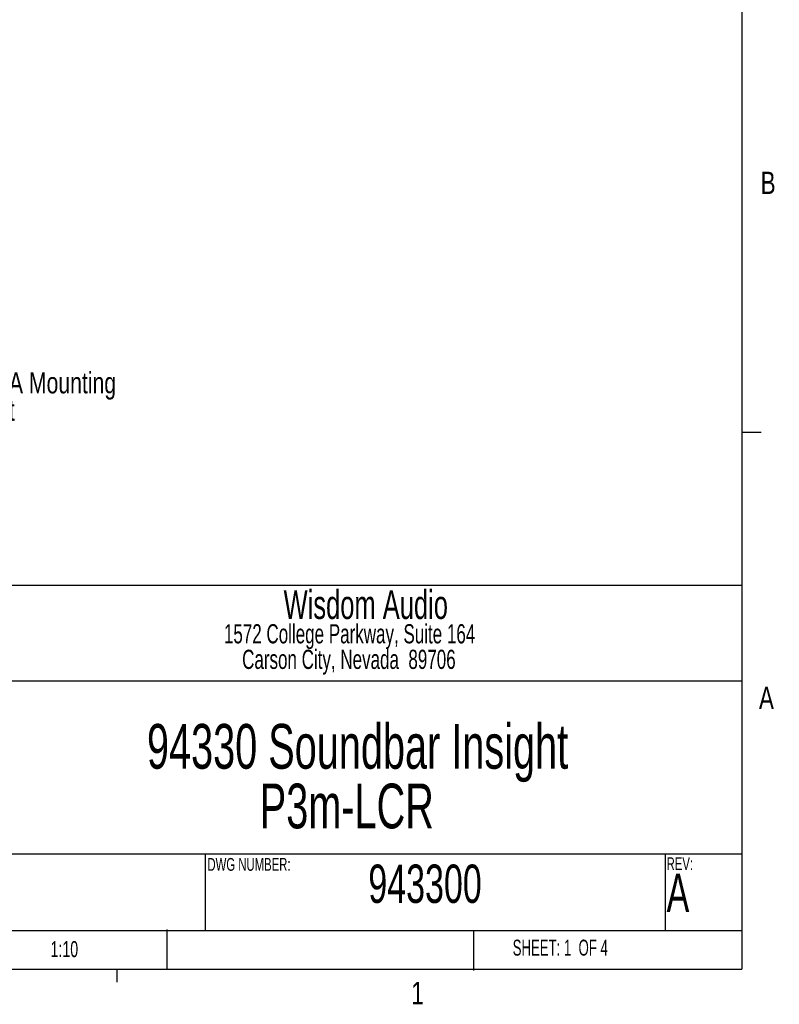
# Model space of a CAD drawing. Header units: inches. Extents: x 0.3 to 33.8, y 0.2 to 21.7.
# Tile 59 of 90: x 28.8 to 33.8, y 0.2 to 6.6. Entities that reach past the tile are written whole.
import ezdxf

# ---------------------------------------------------------------- set-up
doc = ezdxf.new("R2010")
doc.units = ezdxf.units.IN
doc.header["$MEASUREMENT"] = 0
doc.layers.add('BORDERS', color=7, linetype='Continuous')
doc.styles.add('SLDTEXTSTYLE0', font='TXT', dxfattribs={"width": 0.75})
doc.styles.add('SLDTEXTSTYLE3', font='TXT', dxfattribs={"width": 0.663})
doc.styles.add('SLDTEXTSTYLE4', font='TXT', dxfattribs={"width": 0.616429})

# ---------------------------------------------------------------- blocks, each defined once
blk = doc.blocks.new('SW_NOTE_0_4')
at = {"layer": 'BORDERS', "color": 0, "attachment_point": 2, "style": 'SLDTEXTSTYLE3'}
for s, insert, char_height in [('94330 Soundbar Insight', (1.9961, 0.376), 0.291667), ('P3m-LCR', (1.9262, -0.0129), 0.29167)]:
    blk.add_mtext(s, dxfattribs=dict(at, insert=insert, char_height=char_height))
blk = doc.blocks.new('SW_NOTE_0_6')
at = {"layer": 'BORDERS', "color": 0, "char_height": 0.125, "attachment_point": 2, "style": 'SLDTEXTSTYLE3'}
for s, insert in [('1572 College Parkway, Suite 164', (1.1934, 0.1611)), ('Carson City, Nevada  89706', (1.1889, -0.0055))]:
    blk.add_mtext(s, dxfattribs=dict(at, insert=insert))
blk = doc.blocks.new('SW_NOTE_0_16')
at = {"layer": 'BORDERS', "color": 0, "char_height": 0.137795, "attachment_point": 1, "style": 'SLDTEXTSTYLE0'}
for s, insert in [('M6 x 1.0(x4) VESA Mounting', (0.0221, 0.0696)), ('Screw Attachment', (0.0221, -0.1086))]:
    blk.add_mtext(s, dxfattribs=dict(at, insert=insert))

msp = doc.modelspace()

# ---------------------------------------------------------------- linework, layer by layer
at = {"layer": 'BORDERS', "lineweight": 25}
for p, q in [((33.52288, 21.4106), (33.52288, 0.4106)), ((33.52288, 2.9106), (22.5761, 2.9106)), ((0.52288, 0.4106), (33.52288, 0.4106))]:
    msp.add_line(p, q, dxfattribs=at)
at = {"layer": 'BORDERS'}
for p, q in [((33.52288, 3.9106), (33.64788, 3.9106)), ((28.40288, 2.2906), (33.52264, 2.2906)), ((33.52284, 1.1606), (26.40288, 1.1606)), ((30.02288, 1.1606), (30.02288, 0.6606)), ((33.02288, 1.1606), (33.02288, 0.6606)), ((33.52284, 0.6606), (28.40288, 0.6606)), ((29.77288, 0.6687), (29.77288, 0.41036)), ((31.77288, 0.6606), (31.77288, 0.40227)), ((29.44788, 0.4106), (29.44788, 0.3258))]:
    msp.add_line(p, q, dxfattribs=at)

# ---------------------------------------------------------------- block references
for name, p in [('SW_NOTE_0_16', (27.63871, 4.23234)), ('SW_NOTE_0_4', (29.02088, 1.63261))]:
    msp.add_blockref(name, p, dxfattribs=at)
at = {"layer": 'BORDERS', "color": 250}
msp.add_blockref('SW_NOTE_0_6', (29.77165, 2.49798), dxfattribs=at)

# ---------------------------------------------------------------- texts
at = {"layer": 'BORDERS', "color": 7, "char_height": 0.14583, "attachment_point": 1, "style": 'SLDTEXTSTYLE0'}
for s, insert in [('B', (33.64505, 5.60964)), ('A', (33.63405, 2.25112)), ('1', (31.36684, 0.32667))]:
    msp.add_mtext(s, dxfattribs=dict(at, insert=insert))
at = {"layer": 'BORDERS', "color": 250, "insert": (31.0706, 2.88067), "char_height": 0.1875, "attachment_point": 2, "style": 'SLDTEXTSTYLE3'}
msp.add_mtext('Wisdom Audio', dxfattribs=at)
at = {"layer": 'BORDERS'}
for s, insert, char_height, attachment_point, style in [('DWG NUMBER:', (30.03834, 1.13468), 0.0833333, 1, 'SLDTEXTSTYLE3'), ('943300', (31.45696, 1.09202), 0.25, 2, 'SLDTEXTSTYLE3'), ('REV:', (33.03202, 1.13903), 0.083333, 1, 'SLDTEXTSTYLE3'), ('A', (33.03202, 1.0331), 0.25, 1, 'SLDTEXTSTYLE3'), ('1:10', (29.01549, 0.593), 0.104167, 1, 'SLDTEXTSTYLE3'), ('SHEET: 1  OF 4', (32.02852, 0.60232), 0.1041667, 1, 'SLDTEXTSTYLE4')]:
    msp.add_mtext(s, dxfattribs=dict(at, insert=insert, char_height=char_height, attachment_point=attachment_point, style=style))

doc.saveas('drawing.dxf')
